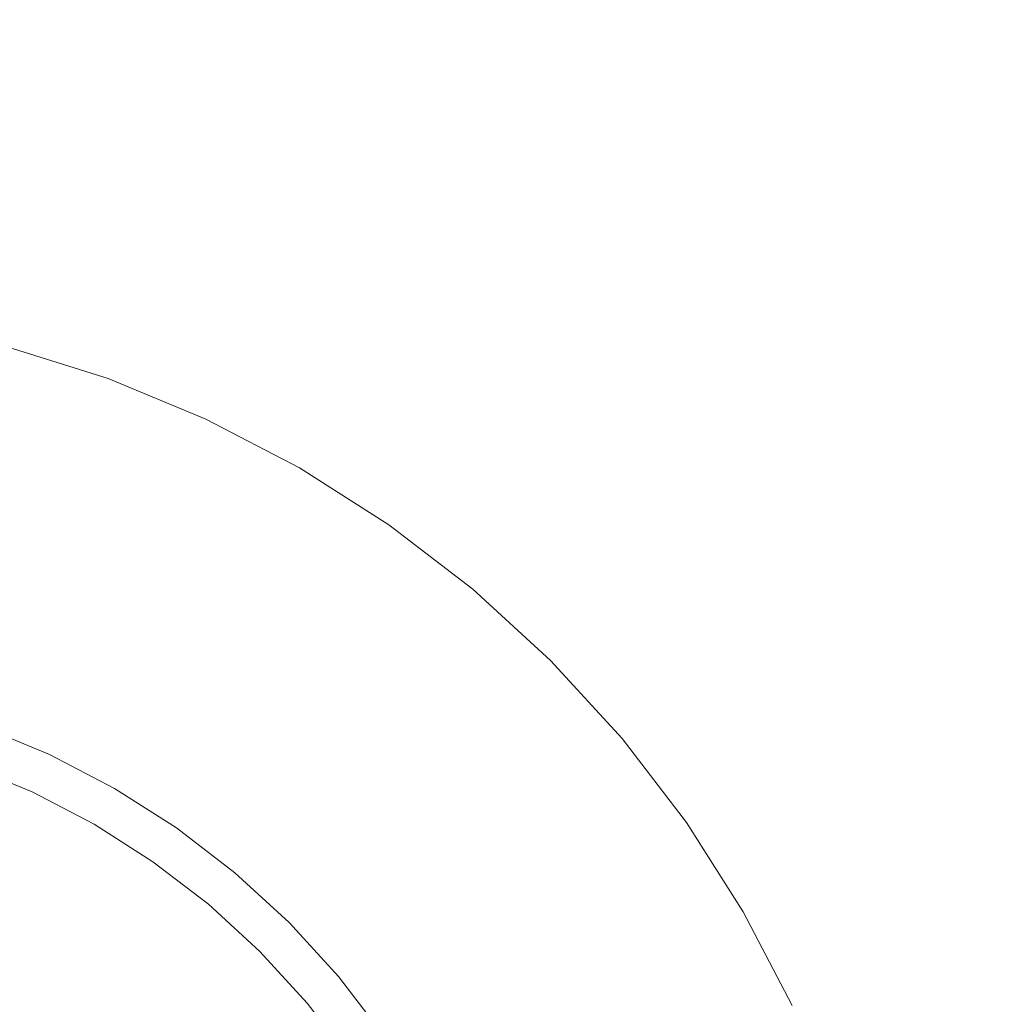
# Model space of a CAD drawing. Header units: millimetres. Extents: x -230 to 230, y -130 to 130.
# Tile 9 of 47: x -104 to -92, y -99 to -87. Entities that reach past the tile are written whole.
import ezdxf

# ---------------------------------------------------------------- set-up
doc = ezdxf.new("R2010")
doc.units = ezdxf.units.MM
doc.header["$LTSCALE"] = 25.4
doc.layers.add('Lighting-Moving Light', color=7, linetype='Continuous', lineweight=5, true_color=0x000000)

# ---------------------------------------------------------------- blocks, each defined once
blk = doc.blocks.new('Group-1')
at = {"layer": 'Lighting-Moving Light', "color": 7, "linetype": 'Continuous', "lineweight": 5, "transparency": 33554687}
for points, invisible_edges in [([(-503.576, 1.533, -25), (-503.576, 226.446, -25), (-761.075, 239.033, -25), (-761.075, -11.053, -25)], 14), ([(-770.152, 222.936, -116.924), (-519.672, 235.523, -116.924), (-519.672, -7.543, -116.924), (-757.565, -7.543, -116.924)], 11), ([(-742.366, 22.996, -24.957), (-741.159, 22.615, -24.957), (-739.991, 22.131, -24.957), (-746.119, 8.99, -24.957)], 12), ([(-741.159, 22.615, -24.957), (-742.366, 22.996, -24.957), (-743.511, 18.72, -0.368), (-742.673, 18.456, -0.368)], 10), ([(-739.991, 22.131, -24.957), (-741.159, 22.615, -24.957), (-742.673, 18.456, -0.368), (-741.861, 18.12, -0.368)], 10), ([(-739.991, 22.131, -24.957), (-738.869, 21.547, -24.957), (-737.802, 20.867, -24.957), (-746.119, 8.99, -24.957)], 12), ([(-738.869, 21.547, -24.957), (-739.991, 22.131, -24.957), (-741.861, 18.12, -0.368), (-741.082, 17.714, -0.368)], 10), ([(-737.802, 20.867, -24.957), (-738.869, 21.547, -24.957), (-741.082, 17.714, -0.368), (-740.341, 17.242, -0.368)], 10), ([(-737.802, 20.867, -24.957), (-736.798, 20.097, -24.957), (-735.866, 19.243, -24.957), (-746.119, 8.99, -24.957)], 12), ([(-736.798, 20.097, -24.957), (-737.802, 20.867, -24.957), (-740.341, 17.242, -0.368), (-739.643, 16.707, -0.368)], 10), ([(-735.866, 19.243, -24.957), (-736.798, 20.097, -24.957), (-739.643, 16.707, -0.368), (-738.995, 16.113, -0.368)], 10), ([(-735.866, 19.243, -24.957), (-735.011, 18.31, -24.957), (-734.241, 17.306, -24.957), (-746.119, 8.99, -24.957)], 12), ([(-735.011, 18.31, -24.957), (-735.866, 19.243, -24.957), (-738.995, 16.113, -0.368), (-738.402, 15.465, -0.368)], 10), ([(-742.711, 18.353, -0.134), (-741.908, 18.02, -0.134), (-741.896, 18.044, -0.169), (-742.702, 18.378, -0.169)], 15), ([(-742.702, 18.378, -0.169), (-741.896, 18.044, -0.169), (-741.887, 18.066, -0.205), (-742.694, 18.4, -0.205)], 15), ([(-742.694, 18.4, -0.205), (-741.887, 18.066, -0.205), (-741.878, 18.084, -0.244), (-742.687, 18.419, -0.244)], 15), ([(-742.687, 18.419, -0.244), (-741.878, 18.084, -0.244), (-741.871, 18.099, -0.284), (-742.681, 18.435, -0.284)], 15), ([(-742.681, 18.435, -0.284), (-741.871, 18.099, -0.284), (-741.865, 18.111, -0.326), (-742.677, 18.447, -0.326)], 15), ([(-742.677, 18.447, -0.326), (-741.865, 18.111, -0.326), (-741.861, 18.12, -0.368), (-742.673, 18.456, -0.368)], 11), ([(-742.756, 18.228, -0.023), (-741.964, 17.9, -0.023), (-741.948, 17.933, -0.046), (-742.744, 18.263, -0.046)], 15), ([(-742.744, 18.263, -0.046), (-741.948, 17.933, -0.046), (-741.934, 17.965, -0.073), (-742.732, 18.295, -0.073)], 15), ([(-742.732, 18.295, -0.073), (-741.934, 17.965, -0.073), (-741.92, 17.994, -0.102), (-742.721, 18.325, -0.102)], 15), ([(-742.721, 18.325, -0.102), (-741.92, 17.994, -0.102), (-741.908, 18.02, -0.134), (-742.711, 18.353, -0.134)], 15), ([(-734.241, 17.306, -24.957), (-735.011, 18.31, -24.957), (-738.402, 15.465, -0.368), (-737.867, 14.768, -0.368)], 10), ([(-742.069, 17.674, 0.043), (-742.842, 17.994, 0.043), (-743.639, 18.245, 0.043), (-746.119, 8.99, 0.043)], 12), ([(-742.797, 18.115, 0.027), (-742.015, 17.791, 0.027), (-741.997, 17.828, 0.013), (-742.783, 18.154, 0.013)], 15), ([(-742.783, 18.154, 0.013), (-741.997, 17.828, 0.013), (-741.98, 17.865, -0.003), (-742.769, 18.192, -0.003)], 15), ([(-742.769, 18.192, -0.003), (-741.98, 17.865, -0.003), (-741.964, 17.9, -0.023), (-742.756, 18.228, -0.023)], 15), ([(-742.842, 17.994, 0.043), (-742.069, 17.674, 0.043), (-742.051, 17.713, 0.042), (-742.827, 18.035, 0.042)], 14), ([(-742.827, 18.035, 0.042), (-742.051, 17.713, 0.042), (-742.033, 17.752, 0.036), (-742.812, 18.075, 0.036)], 15), ([(-742.812, 18.075, 0.036), (-742.033, 17.752, 0.036), (-742.015, 17.791, 0.027), (-742.797, 18.115, 0.027)], 15), ([(-741.92, 17.994, -0.102), (-741.151, 17.593, -0.102), (-741.137, 17.619, -0.134), (-741.908, 18.02, -0.134)], 15), ([(-741.908, 18.02, -0.134), (-741.137, 17.619, -0.134), (-741.123, 17.642, -0.169), (-741.896, 18.044, -0.169)], 15), ([(-741.896, 18.044, -0.169), (-741.123, 17.642, -0.169), (-741.112, 17.662, -0.205), (-741.887, 18.066, -0.205)], 15), ([(-741.887, 18.066, -0.205), (-741.112, 17.662, -0.205), (-741.102, 17.68, -0.244), (-741.878, 18.084, -0.244)], 15), ([(-741.878, 18.084, -0.244), (-741.102, 17.68, -0.244), (-741.093, 17.694, -0.284), (-741.871, 18.099, -0.284)], 15), ([(-741.871, 18.099, -0.284), (-741.093, 17.694, -0.284), (-741.087, 17.706, -0.326), (-741.865, 18.111, -0.326)], 15), ([(-741.865, 18.111, -0.326), (-741.087, 17.706, -0.326), (-741.082, 17.714, -0.368), (-741.861, 18.12, -0.368)], 11), ([(-741.98, 17.865, -0.003), (-741.222, 17.47, -0.003), (-741.203, 17.504, -0.023), (-741.964, 17.9, -0.023)], 15), ([(-741.964, 17.9, -0.023), (-741.203, 17.504, -0.023), (-741.185, 17.536, -0.046), (-741.948, 17.933, -0.046)], 15), ([(-741.948, 17.933, -0.046), (-741.185, 17.536, -0.046), (-741.167, 17.566, -0.073), (-741.934, 17.965, -0.073)], 15), ([(-741.934, 17.965, -0.073), (-741.167, 17.566, -0.073), (-741.151, 17.593, -0.102), (-741.92, 17.994, -0.102)], 15), ([(-742.033, 17.752, 0.036), (-741.284, 17.363, 0.036), (-741.263, 17.4, 0.027), (-742.015, 17.791, 0.027)], 15), ([(-742.015, 17.791, 0.027), (-741.263, 17.4, 0.027), (-741.242, 17.436, 0.013), (-741.997, 17.828, 0.013)], 15), ([(-741.997, 17.828, 0.013), (-741.242, 17.436, 0.013), (-741.222, 17.47, -0.003), (-741.98, 17.865, -0.003)], 15), ([(-740.623, 16.839, 0.043), (-741.328, 17.288, 0.043), (-742.069, 17.674, 0.043), (-746.119, 8.99, 0.043)], 12), ([(-742.069, 17.674, 0.043), (-741.328, 17.288, 0.043), (-741.306, 17.326, 0.042), (-742.051, 17.713, 0.042)], 14), ([(-742.051, 17.713, 0.042), (-741.306, 17.326, 0.042), (-741.284, 17.363, 0.036), (-742.033, 17.752, 0.036)], 15), ([(-741.123, 17.642, -0.169), (-740.388, 17.174, -0.169), (-740.375, 17.193, -0.205), (-741.112, 17.662, -0.205)], 15), ([(-741.112, 17.662, -0.205), (-740.375, 17.193, -0.205), (-740.363, 17.209, -0.244), (-741.102, 17.68, -0.244)], 15), ([(-741.102, 17.68, -0.244), (-740.363, 17.209, -0.244), (-740.354, 17.223, -0.284), (-741.093, 17.694, -0.284)], 15), ([(-741.093, 17.694, -0.284), (-740.354, 17.223, -0.284), (-740.346, 17.234, -0.326), (-741.087, 17.706, -0.326)], 15), ([(-741.087, 17.706, -0.326), (-740.346, 17.234, -0.326), (-740.341, 17.242, -0.368), (-741.082, 17.714, -0.368)], 11), ([(-741.185, 17.536, -0.046), (-740.459, 17.073, -0.046), (-740.439, 17.101, -0.073), (-741.167, 17.566, -0.073)], 15), ([(-741.167, 17.566, -0.073), (-740.439, 17.101, -0.073), (-740.42, 17.128, -0.102), (-741.151, 17.593, -0.102)], 15), ([(-741.151, 17.593, -0.102), (-740.42, 17.128, -0.102), (-740.403, 17.152, -0.134), (-741.137, 17.619, -0.134)], 15), ([(-741.137, 17.619, -0.134), (-740.403, 17.152, -0.134), (-740.388, 17.174, -0.169), (-741.123, 17.642, -0.169)], 15), ([(-741.263, 17.4, 0.027), (-740.549, 16.944, 0.027), (-740.525, 16.978, 0.013), (-741.242, 17.436, 0.013)], 15), ([(-741.242, 17.436, 0.013), (-740.525, 16.978, 0.013), (-740.502, 17.011, -0.003), (-741.222, 17.47, -0.003)], 15), ([(-741.222, 17.47, -0.003), (-740.502, 17.011, -0.003), (-740.48, 17.043, -0.023), (-741.203, 17.504, -0.023)], 15), ([(-741.203, 17.504, -0.023), (-740.48, 17.043, -0.023), (-740.459, 17.073, -0.046), (-741.185, 17.536, -0.046)], 15), ([(-734.241, 17.306, -24.957), (-733.561, 16.24, -24.957), (-732.977, 15.118, -24.957), (-746.119, 8.99, -24.957)], 12), ([(-741.328, 17.288, 0.043), (-740.623, 16.839, 0.043), (-740.598, 16.874, 0.042), (-741.306, 17.326, 0.042)], 14), ([(-741.306, 17.326, 0.042), (-740.598, 16.874, 0.042), (-740.573, 16.91, 0.036), (-741.284, 17.363, 0.036)], 15), ([(-741.284, 17.363, 0.036), (-740.573, 16.91, 0.036), (-740.549, 16.944, 0.027), (-741.263, 17.4, 0.027)], 15), ([(-733.561, 16.24, -24.957), (-734.241, 17.306, -24.957), (-737.867, 14.768, -0.368), (-737.394, 14.027, -0.368)], 10), ([(-740.388, 17.174, -0.169), (-739.697, 16.643, -0.169), (-739.682, 16.661, -0.205), (-740.375, 17.193, -0.205)], 15), ([(-740.375, 17.193, -0.205), (-739.682, 16.661, -0.205), (-739.669, 16.677, -0.244), (-740.363, 17.209, -0.244)], 15), ([(-740.363, 17.209, -0.244), (-739.669, 16.677, -0.244), (-739.658, 16.689, -0.284), (-740.354, 17.223, -0.284)], 15), ([(-740.354, 17.223, -0.284), (-739.658, 16.689, -0.284), (-739.649, 16.699, -0.326), (-740.346, 17.234, -0.326)], 15), ([(-740.346, 17.234, -0.326), (-739.649, 16.699, -0.326), (-739.643, 16.707, -0.368), (-740.341, 17.242, -0.368)], 11), ([(-740.48, 17.043, -0.023), (-739.799, 16.521, -0.023), (-739.776, 16.549, -0.046), (-740.459, 17.073, -0.046)], 15), ([(-740.459, 17.073, -0.046), (-739.776, 16.549, -0.046), (-739.753, 16.576, -0.073), (-740.439, 17.101, -0.073)], 15), ([(-740.439, 17.101, -0.073), (-739.753, 16.576, -0.073), (-739.733, 16.6, -0.102), (-740.42, 17.128, -0.102)], 15), ([(-740.42, 17.128, -0.102), (-739.733, 16.6, -0.102), (-739.714, 16.623, -0.134), (-740.403, 17.152, -0.134)], 15), ([(-740.403, 17.152, -0.134), (-739.714, 16.623, -0.134), (-739.697, 16.643, -0.169), (-740.388, 17.174, -0.169)], 15), ([(-740.549, 16.944, 0.027), (-739.877, 16.429, 0.027), (-739.85, 16.461, 0.013), (-740.525, 16.978, 0.013)], 15), ([(-740.525, 16.978, 0.013), (-739.85, 16.461, 0.013), (-739.824, 16.491, -0.003), (-740.502, 17.011, -0.003)], 15), ([(-740.502, 17.011, -0.003), (-739.824, 16.491, -0.003), (-739.799, 16.521, -0.023), (-740.48, 17.043, -0.023)], 15), ([(-739.343, 15.765, 0.043), (-739.96, 16.33, 0.043), (-740.623, 16.839, 0.043), (-746.119, 8.99, 0.043)], 12), ([(-740.623, 16.839, 0.043), (-739.96, 16.33, 0.043), (-739.932, 16.363, 0.042), (-740.598, 16.874, 0.042)], 14), ([(-740.598, 16.874, 0.042), (-739.932, 16.363, 0.042), (-739.904, 16.396, 0.036), (-740.573, 16.91, 0.036)], 15), ([(-740.573, 16.91, 0.036), (-739.904, 16.396, 0.036), (-739.877, 16.429, 0.027), (-740.549, 16.944, 0.027)], 15), ([(-739.753, 16.576, -0.073), (-739.117, 15.992, -0.073), (-739.094, 16.015, -0.102), (-739.733, 16.6, -0.102)], 15), ([(-739.733, 16.6, -0.102), (-739.094, 16.015, -0.102), (-739.073, 16.035, -0.134), (-739.714, 16.623, -0.134)], 15), ([(-739.714, 16.623, -0.134), (-739.073, 16.035, -0.134), (-739.054, 16.054, -0.169), (-739.697, 16.643, -0.169)], 15), ([(-739.697, 16.643, -0.169), (-739.054, 16.054, -0.169), (-739.038, 16.071, -0.205), (-739.682, 16.661, -0.205)], 15), ([(-739.682, 16.661, -0.205), (-739.038, 16.071, -0.205), (-739.023, 16.085, -0.244), (-739.669, 16.677, -0.244)], 15), ([(-739.669, 16.677, -0.244), (-739.023, 16.085, -0.244), (-739.011, 16.097, -0.284), (-739.658, 16.689, -0.284)], 15), ([(-739.658, 16.689, -0.284), (-739.011, 16.097, -0.284), (-739.002, 16.106, -0.326), (-739.649, 16.699, -0.326)], 15), ([(-739.649, 16.699, -0.326), (-739.002, 16.106, -0.326), (-738.995, 16.113, -0.368), (-739.643, 16.707, -0.368)], 11), ([(-739.85, 16.461, 0.013), (-739.223, 15.886, 0.013), (-739.194, 15.914, -0.003), (-739.824, 16.491, -0.003)], 15), ([(-739.824, 16.491, -0.003), (-739.194, 15.914, -0.003), (-739.167, 15.941, -0.023), (-739.799, 16.521, -0.023)], 15), ([(-739.799, 16.521, -0.023), (-739.167, 15.941, -0.023), (-739.141, 15.967, -0.046), (-739.776, 16.549, -0.046)], 15), ([(-739.776, 16.549, -0.046), (-739.141, 15.967, -0.046), (-739.117, 15.992, -0.073), (-739.753, 16.576, -0.073)], 15), ([(-739.932, 16.363, 0.042), (-739.313, 15.796, 0.042), (-739.282, 15.826, 0.036), (-739.904, 16.396, 0.036)], 15), ([(-739.904, 16.396, 0.036), (-739.282, 15.826, 0.036), (-739.252, 15.856, 0.027), (-739.877, 16.429, 0.027)], 15), ([(-739.877, 16.429, 0.027), (-739.252, 15.856, 0.027), (-739.223, 15.886, 0.013), (-739.85, 16.461, 0.013)], 15), ([(-739.96, 16.33, 0.043), (-739.343, 15.765, 0.043), (-739.313, 15.796, 0.042), (-739.932, 16.363, 0.042)], 14), ([(-732.977, 15.118, -24.957), (-733.561, 16.24, -24.957), (-737.394, 14.027, -0.368), (-736.989, 13.247, -0.368)], 10), ([(-739.117, 15.992, -0.073), (-738.533, 15.355, -0.073), (-738.508, 15.376, -0.102), (-739.094, 16.015, -0.102)], 15), ([(-739.094, 16.015, -0.102), (-738.508, 15.376, -0.102), (-738.486, 15.395, -0.134), (-739.073, 16.035, -0.134)], 15), ([(-739.073, 16.035, -0.134), (-738.486, 15.395, -0.134), (-738.465, 15.412, -0.169), (-739.054, 16.054, -0.169)], 15), ([(-739.054, 16.054, -0.169), (-738.465, 15.412, -0.169), (-738.447, 15.427, -0.205), (-739.038, 16.071, -0.205)], 15), ([(-739.038, 16.071, -0.205), (-738.447, 15.427, -0.205), (-738.432, 15.44, -0.244), (-739.023, 16.085, -0.244)], 15), ([(-739.023, 16.085, -0.244), (-738.432, 15.44, -0.244), (-738.419, 15.45, -0.284), (-739.011, 16.097, -0.284)], 15), ([(-739.011, 16.097, -0.284), (-738.419, 15.45, -0.284), (-738.409, 15.459, -0.326), (-739.002, 16.106, -0.326)], 15), ([(-739.002, 16.106, -0.326), (-738.409, 15.459, -0.326), (-738.402, 15.465, -0.368), (-738.995, 16.113, -0.368)], 11), ([(-739.223, 15.886, 0.013), (-738.648, 15.258, 0.013), (-738.617, 15.284, -0.003), (-739.194, 15.914, -0.003)], 15), ([(-739.194, 15.914, -0.003), (-738.617, 15.284, -0.003), (-738.587, 15.309, -0.023), (-739.167, 15.941, -0.023)], 15), ([(-739.167, 15.941, -0.023), (-738.587, 15.309, -0.023), (-738.559, 15.333, -0.046), (-739.141, 15.967, -0.046)], 15), ([(-739.141, 15.967, -0.046), (-738.559, 15.333, -0.046), (-738.533, 15.355, -0.073), (-739.117, 15.992, -0.073)], 15), ([(-739.343, 15.765, 0.043), (-738.779, 15.149, 0.043), (-738.745, 15.177, 0.042), (-739.313, 15.796, 0.042)], 14), ([(-739.313, 15.796, 0.042), (-738.745, 15.177, 0.042), (-738.712, 15.204, 0.036), (-739.282, 15.826, 0.036)], 15), ([(-739.282, 15.826, 0.036), (-738.712, 15.204, 0.036), (-738.68, 15.232, 0.027), (-739.252, 15.856, 0.027)], 15), ([(-739.252, 15.856, 0.027), (-738.68, 15.232, 0.027), (-738.648, 15.258, 0.013), (-739.223, 15.886, 0.013)], 15), ([(-738.27, 14.486, 0.043), (-738.779, 15.149, 0.043), (-739.343, 15.765, 0.043), (-746.119, 8.99, 0.043)], 12), ([(-738.465, 15.412, -0.169), (-737.935, 14.72, -0.169), (-737.916, 14.734, -0.205), (-738.447, 15.427, -0.205)], 15), ([(-738.447, 15.427, -0.205), (-737.916, 14.734, -0.205), (-737.899, 14.745, -0.244), (-738.432, 15.44, -0.244)], 15), ([(-738.432, 15.44, -0.244), (-737.899, 14.745, -0.244), (-737.885, 14.755, -0.284), (-738.419, 15.45, -0.284)], 15), ([(-738.419, 15.45, -0.284), (-737.885, 14.755, -0.284), (-737.874, 14.762, -0.326), (-738.409, 15.459, -0.326)], 15), ([(-738.409, 15.459, -0.326), (-737.874, 14.762, -0.326), (-737.867, 14.768, -0.368), (-738.402, 15.465, -0.368)], 11), ([(-738.617, 15.284, -0.003), (-738.097, 14.607, -0.003), (-738.065, 14.629, -0.023), (-738.587, 15.309, -0.023)], 15), ([(-738.587, 15.309, -0.023), (-738.065, 14.629, -0.023), (-738.035, 14.65, -0.046), (-738.559, 15.333, -0.046)], 15), ([(-738.559, 15.333, -0.046), (-738.035, 14.65, -0.046), (-738.007, 14.67, -0.073), (-738.533, 15.355, -0.073)], 15), ([(-738.533, 15.355, -0.073), (-738.007, 14.67, -0.073), (-737.981, 14.688, -0.102), (-738.508, 15.376, -0.102)], 15), ([(-738.508, 15.376, -0.102), (-737.981, 14.688, -0.102), (-737.957, 14.705, -0.134), (-738.486, 15.395, -0.134)], 15), ([(-738.486, 15.395, -0.134), (-737.957, 14.705, -0.134), (-737.935, 14.72, -0.169), (-738.465, 15.412, -0.169)], 15), ([(-738.745, 15.177, 0.042), (-738.234, 14.511, 0.042), (-738.199, 14.535, 0.036), (-738.712, 15.204, 0.036)], 15), ([(-738.712, 15.204, 0.036), (-738.199, 14.535, 0.036), (-738.164, 14.56, 0.027), (-738.68, 15.232, 0.027)], 15), ([(-738.68, 15.232, 0.027), (-738.164, 14.56, 0.027), (-738.13, 14.583, 0.013), (-738.648, 15.258, 0.013)], 15), ([(-738.648, 15.258, 0.013), (-738.13, 14.583, 0.013), (-738.097, 14.607, -0.003), (-738.617, 15.284, -0.003)], 15), ([(-738.779, 15.149, 0.043), (-738.27, 14.486, 0.043), (-738.234, 14.511, 0.042), (-738.745, 15.177, 0.042)], 14)]:
    blk.add_3dface(points, dxfattribs=dict(at, invisible_edges=invisible_edges))
at = {"layer": 'Lighting-Moving Light', "color": 0, "flags": 1}
for tag in ['Yoke', '3D_Symbol_Name', 'Weight', 'Weight', 'Wattage', 'Candlepower', 'Body', 'Model_Name', 'Beam_Angle', 'Field_Angle', 'Remarks', 'Beam_Angle_2', 'Field_Angle_2', 'Num_Channels', 'Frame_Size', 'Device_Type', 'FixtureID', 'Frame_Size', 'Base', 'Lens', 'Inst_Type', 'Lamp']:
    blk.add_attdef(tag, (-554.515, 111.223), '', height=0.18, dxfattribs=at)

msp = doc.modelspace()

# ---------------------------------------------------------------- block references
at = {"layer": 'Lighting-Moving Light', "color": 7, "transparency": 33554687}
msp.add_blockref('Group-1', (638.619, -113.99), dxfattribs=at)

doc.saveas('drawing.dxf')
